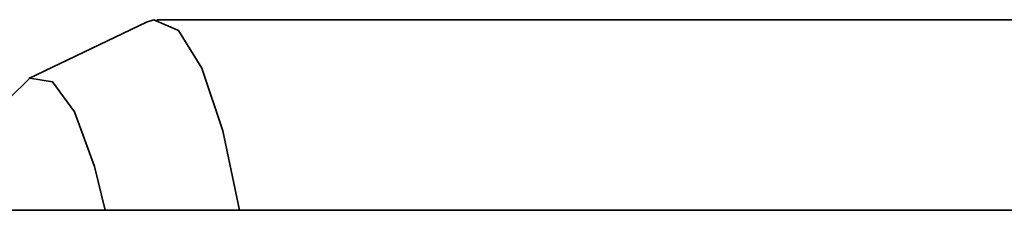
# Model space of a CAD drawing. Header units: millimetres. Extents: x 0 to 1118, y 0 to 864.
# Tile 115 of 200: x 740.65 to 744.971, y 363.392 to 364.227. Entities that reach past the tile are written whole.
import ezdxf

# ---------------------------------------------------------------- set-up
doc = ezdxf.new("R2010")
doc.units = ezdxf.units.MM

msp = doc.modelspace()

# ---------------------------------------------------------------- linework, layer by layer
at = {"color": 7, "linetype": 'Continuous', "lineweight": 35}
for p, q in [((745.4874, 364.2269), (741.2516, 364.2269)), ((741.2061, 364.216), (740.6895, 363.9691)), ((745.2712, 363.3918), (740.1405, 363.3918))]:
    msp.add_line(p, q, dxfattribs=at)
at = {"color": 7, "linetype": 'Continuous', "lineweight": 35, "flags": 128}
for points in [[(741.615, 363.3918), (741.5411, 363.7393), (741.4485, 364.0147), (741.3461, 364.1797), (741.239, 364.226), (741.2061, 364.216)], [(741.0253, 363.3918), (740.9784, 363.5838), (740.8905, 363.8236), (740.7939, 363.955), (740.6939, 363.9711), (740.6018, 363.8804)]]:
    msp.add_lwpolyline(points, dxfattribs=at)

doc.saveas('drawing.dxf')
